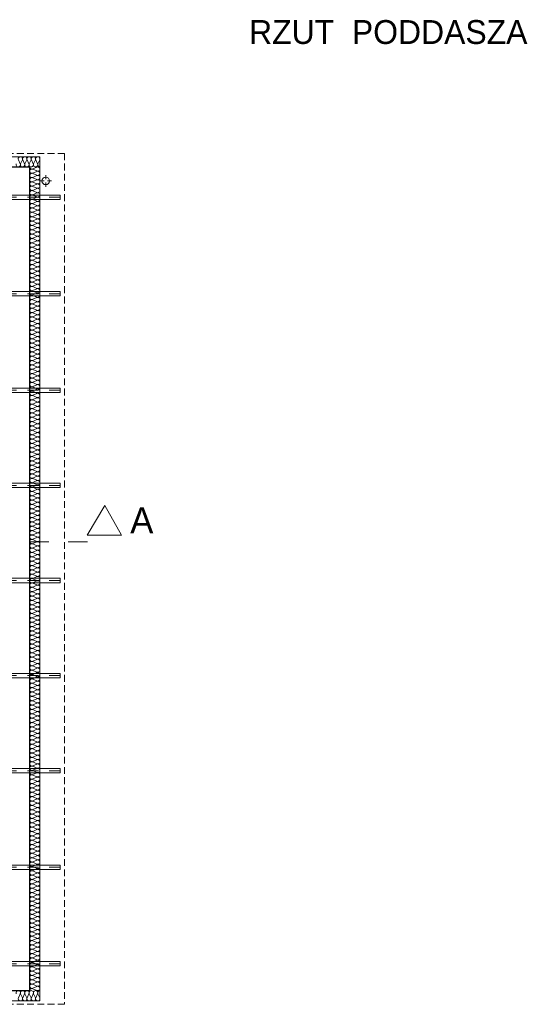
# Model space of a CAD drawing. Extents: x -515158 to -464725, y 20769 to 114053.
# Tile 69 of 69: x -472170 to -464725, y 99346 to 113785. Entities that reach past the tile are written whole.
import ezdxf

# ---------------------------------------------------------------- set-up
doc = ezdxf.new("R2010")
doc.units = 0
doc.header["$MEASUREMENT"] = 0
for name, pattern in [('Dashed', [564.444447, 282.222223, -282.222223]), ('Krawędzie ukryte', [150, 100, -50]), ('Przerywana', [320, 160, -160])]:
    doc.linetypes.add(name, pattern=pattern)
for name, color, linetype, lineweight in [('#podkład', 252, 'Continuous', 9), ('Arch ocieplenie_Nr_Pióra__44', 252, 'Continuous', 9), ('Arch ocieplenie_Nr_Pióra__9', 252, 'Continuous', 9), ('Arch opisy_Nr_Pióra__21', 252, 'Continuous', 9), ('Arch wykończenie_Nr_Pióra__3', 252, 'Continuous', 18), ('INWENT DACH_Nr_Pióra__21', 252, 'Continuous', 9), ('INWENT KONST. DREWNIANA_Nr_Pióra__2', 252, 'Continuous', 13), ('INWENT KONST. DREWNIANA_Nr_Pióra__21', 252, 'Continuous', 9), ('INWENT OPISY_Nr_Pióra__21', 252, 'Continuous', 9), ('INWENT OPISY_Nr_Pióra__41', 252, 'Continuous', 15), ('INWENT.ŚCIANY_Nr_Pióra__1', 252, 'Continuous', 25)]:
    doc.layers.add(name, color=color, linetype=linetype, lineweight=lineweight)
doc.layers.add('Arch ocieplenie', color=252, linetype='Continuous')
doc.styles.add('GENERATED_STYLE_6', font='txt')
doc.styles.add('GENERATED_STYLE_7', font='txt')

# ---------------------------------------------------------------- blocks, each defined once
blk = doc.blocks.new('Izolacja cieplna 14_244', base_point=(-472023, 114688))
at = {"layer": 'Arch ocieplenie_Nr_Pióra__44', "linetype": 'Continuous'}
for p, q in [((-471918, 114685), (-471979, 114658)), ((-471979, 114653), (-471918, 114626)), ((-471918, 114621), (-471979, 114594)), ((-471979, 114589), (-471918, 114562)), ((-471918, 114557), (-471979, 114530)), ((-471979, 114525), (-471918, 114498)), ((-471918, 114493), (-471979, 114467)), ((-471979, 114461), (-471918, 114435)), ((-471918, 114429), (-471979, 114403)), ((-471979, 114397), (-471918, 114371)), ((-471918, 114365), (-471979, 114339)), ((-471979, 114333), (-471918, 114307)), ((-471918, 114301), (-471979, 114275)), ((-471979, 114269), (-471918, 114243)), ((-471918, 114237), (-471979, 114211)), ((-471979, 114205), (-471918, 114179)), ((-471918, 114173), (-471979, 114147)), ((-471979, 114141), (-471918, 114115)), ((-471918, 114109), (-471979, 114083)), ((-471979, 114077), (-471918, 114051)), ((-471918, 114045), (-471979, 114019)), ((-471979, 114014), (-471918, 113987)), ((-471918, 113982), (-471979, 113955)), ((-471979, 113950), (-471918, 113923)), ((-471918, 113918), (-471979, 113891)), ((-471979, 113886), (-471918, 113859)), ((-471918, 113854), (-471979, 113827)), ((-471979, 113822), (-471918, 113795)), ((-471918, 113790), (-471979, 113763)), ((-471979, 113758), (-471918, 113731)), ((-471918, 113726), (-471979, 113699)), ((-471979, 113694), (-471918, 113667)), ((-471918, 113662), (-471979, 113635)), ((-471979, 113630), (-471918, 113603)), ((-471918, 113598), (-471979, 113571)), ((-471979, 113566), (-471918, 113539)), ((-471918, 113534), (-471979, 113507)), ((-471979, 113502), (-471918, 113475)), ((-471918, 113470), (-471979, 113443)), ((-471979, 113438), (-471918, 113411)), ((-471918, 113406), (-471979, 113379)), ((-471979, 113374), (-471918, 113347)), ((-471918, 113342), (-471979, 113315)), ((-471979, 113310), (-471918, 113284)), ((-471918, 113278), (-471979, 113252)), ((-471979, 113246), (-471918, 113220)), ((-471918, 113214), (-471979, 113188)), ((-471979, 113182), (-471918, 113156)), ((-471918, 113150), (-471979, 113124)), ((-471979, 113118), (-471918, 113092)), ((-471918, 113086), (-471979, 113060)), ((-471979, 113054), (-471918, 113028)), ((-471918, 113022), (-471979, 112996)), ((-471979, 112990), (-471918, 112964)), ((-471918, 112958), (-471979, 112932)), ((-471979, 112926), (-471918, 112900)), ((-471918, 112894), (-471979, 112868)), ((-471979, 112862), (-471918, 112836)), ((-471918, 112831), (-471979, 112804)), ((-471979, 112799), (-471918, 112772)), ((-471918, 112767), (-471979, 112740)), ((-471979, 112735), (-471918, 112708)), ((-471918, 112703), (-471979, 112676)), ((-471979, 112671), (-471918, 112644)), ((-471918, 112639), (-471979, 112612)), ((-471979, 112607), (-471918, 112580)), ((-471918, 112575), (-471979, 112548)), ((-471979, 112543), (-471918, 112516)), ((-471918, 112511), (-471979, 112484)), ((-471979, 112479), (-471918, 112452)), ((-471918, 112447), (-471979, 112420)), ((-471979, 112415), (-471918, 112388)), ((-471918, 112383), (-471979, 112356)), ((-471979, 112351), (-471918, 112324)), ((-471918, 112319), (-471979, 112292)), ((-471979, 112287), (-471918, 112260)), ((-471918, 112255), (-471979, 112228)), ((-471979, 112223), (-471918, 112196)), ((-471918, 112191), (-471979, 112164)), ((-471979, 112159), (-471918, 112132)), ((-471918, 112127), (-471979, 112101)), ((-471979, 112095), (-471918, 112069)), ((-471918, 112063), (-471979, 112037)), ((-471979, 112031), (-471918, 112005)), ((-471918, 111999), (-471979, 111973)), ((-471979, 111967), (-471918, 111941)), ((-471918, 111935), (-471979, 111909)), ((-471979, 111903), (-471918, 111877)), ((-471918, 111871), (-471979, 111845)), ((-471979, 111839), (-471918, 111813)), ((-471918, 111807), (-471979, 111781)), ((-471979, 111775), (-471918, 111749)), ((-471918, 111743), (-471979, 111717)), ((-471979, 111711), (-471918, 111685)), ((-471918, 111679), (-471979, 111653)), ((-471979, 111648), (-471918, 111621)), ((-471918, 111616), (-471979, 111589)), ((-471979, 111584), (-471918, 111557)), ((-471918, 111552), (-471979, 111525)), ((-471979, 111520), (-471918, 111493)), ((-471918, 111488), (-471979, 111461)), ((-471979, 111456), (-471918, 111429)), ((-471918, 111424), (-471979, 111397)), ((-471979, 111392), (-471918, 111365)), ((-471918, 111360), (-471979, 111333)), ((-471979, 111328), (-471918, 111301)), ((-471918, 111296), (-471979, 111269)), ((-471979, 111264), (-471918, 111237)), ((-471918, 111232), (-471979, 111205)), ((-471979, 111200), (-471918, 111173)), ((-471918, 111168), (-471979, 111141)), ((-471979, 111136), (-471918, 111109)), ((-471918, 111104), (-471979, 111077)), ((-471979, 111072), (-471918, 111045)), ((-471918, 111040), (-471979, 111013)), ((-471979, 111008), (-471918, 110981)), ((-471918, 110976), (-471979, 110949)), ((-471979, 110944), (-471918, 110918)), ((-471918, 110912), (-471979, 110886)), ((-471979, 110880), (-471918, 110854)), ((-471918, 110848), (-471979, 110822)), ((-471979, 110816), (-471918, 110790)), ((-471918, 110784), (-471979, 110758)), ((-471979, 110752), (-471918, 110726)), ((-471918, 110720), (-471979, 110694)), ((-471979, 110688), (-471918, 110662)), ((-471918, 110656), (-471979, 110630)), ((-471979, 110624), (-471918, 110598)), ((-471918, 110592), (-471979, 110566)), ((-471979, 110560), (-471918, 110534)), ((-471918, 110528), (-471979, 110502)), ((-471979, 110496), (-471918, 110470)), ((-471918, 110465), (-471979, 110438)), ((-471979, 110433), (-471918, 110406)), ((-471918, 110401), (-471979, 110374)), ((-471979, 110369), (-471918, 110342)), ((-471918, 110337), (-471979, 110310)), ((-471979, 110305), (-471918, 110278)), ((-471918, 110273), (-471979, 110246)), ((-471979, 110241), (-471918, 110214)), ((-471918, 110209), (-471979, 110182)), ((-471979, 110177), (-471918, 110150)), ((-471918, 110145), (-471979, 110118)), ((-471979, 110113), (-471918, 110086)), ((-471918, 110081), (-471979, 110054)), ((-471979, 110049), (-471918, 110022)), ((-471918, 110017), (-471979, 109990)), ((-471979, 109985), (-471918, 109958)), ((-471918, 109953), (-471979, 109926)), ((-471979, 109921), (-471918, 109894)), ((-471918, 109889), (-471979, 109862)), ((-471979, 109857), (-471918, 109830)), ((-471918, 109825), (-471979, 109798)), ((-471979, 109793), (-471918, 109766)), ((-471918, 109761), (-471979, 109735)), ((-471979, 109729), (-471918, 109703)), ((-471918, 109697), (-471979, 109671)), ((-471979, 109665), (-471918, 109639)), ((-471918, 109633), (-471979, 109607)), ((-471979, 109601), (-471918, 109575)), ((-471918, 109569), (-471979, 109543)), ((-471979, 109537), (-471918, 109511)), ((-471918, 109505), (-471979, 109479)), ((-471979, 109473), (-471918, 109447)), ((-471918, 109441), (-471979, 109415)), ((-471979, 109409), (-471918, 109383)), ((-471918, 109377), (-471979, 109351)), ((-471979, 109345), (-471918, 109319)), ((-471918, 109313), (-471979, 109287)), ((-471979, 109282), (-471918, 109255)), ((-471918, 109250), (-471979, 109223)), ((-471979, 109218), (-471918, 109191)), ((-471918, 109186), (-471979, 109159)), ((-471979, 109154), (-471918, 109127)), ((-471918, 109122), (-471979, 109095)), ((-471979, 109090), (-471918, 109063)), ((-471918, 109058), (-471979, 109031)), ((-471979, 109026), (-471918, 108999)), ((-471918, 108994), (-471979, 108967)), ((-471979, 108962), (-471918, 108935)), ((-471918, 108930), (-471979, 108903)), ((-471979, 108898), (-471918, 108871)), ((-471918, 108866), (-471979, 108839)), ((-471979, 108834), (-471918, 108807)), ((-471918, 108802), (-471979, 108775)), ((-471979, 108770), (-471918, 108743)), ((-471918, 108738), (-471979, 108711)), ((-471979, 108706), (-471918, 108679)), ((-471918, 108674), (-471979, 108647)), ((-471979, 108642), (-471918, 108615)), ((-471918, 108610), (-471979, 108583)), ((-471979, 108578), (-471918, 108552)), ((-471918, 108546), (-471979, 108520)), ((-471979, 108514), (-471918, 108488)), ((-471918, 108482), (-471979, 108456)), ((-471979, 108450), (-471918, 108424)), ((-471918, 108418), (-471979, 108392)), ((-471979, 108386), (-471918, 108360)), ((-471918, 108354), (-471979, 108328)), ((-471979, 108322), (-471918, 108296)), ((-471918, 108290), (-471979, 108264)), ((-471979, 108258), (-471918, 108232)), ((-471918, 108226), (-471979, 108200)), ((-471979, 108194), (-471918, 108168)), ((-471918, 108162), (-471979, 108136)), ((-471979, 108130), (-471918, 108104)), ((-471918, 108099), (-471979, 108072)), ((-471979, 108067), (-471918, 108040)), ((-471918, 108035), (-471979, 108008)), ((-471979, 108003), (-471918, 107976)), ((-471918, 107971), (-471979, 107944)), ((-471979, 107939), (-471918, 107912)), ((-471918, 107907), (-471979, 107880)), ((-471979, 107875), (-471918, 107848)), ((-471918, 107843), (-471979, 107816)), ((-471979, 107811), (-471918, 107784)), ((-471918, 107779), (-471979, 107752)), ((-471979, 107747), (-471918, 107720)), ((-471918, 107715), (-471979, 107688)), ((-471979, 107683), (-471918, 107656)), ((-471918, 107651), (-471979, 107624)), ((-471979, 107619), (-471918, 107592)), ((-471918, 107587), (-471979, 107560)), ((-471979, 107555), (-471918, 107528)), ((-471918, 107523), (-471979, 107496)), ((-471979, 107491), (-471918, 107464)), ((-471918, 107459), (-471979, 107432)), ((-471979, 107427), (-471918, 107400)), ((-471918, 107395), (-471979, 107369)), ((-471979, 107363), (-471918, 107337)), ((-471918, 107331), (-471979, 107305)), ((-471979, 107299), (-471918, 107273)), ((-471918, 107267), (-471979, 107241)), ((-471979, 107235), (-471918, 107209)), ((-471918, 107203), (-471979, 107177)), ((-471979, 107171), (-471918, 107145)), ((-471918, 107139), (-471979, 107113)), ((-471979, 107107), (-471918, 107081)), ((-471918, 107075), (-471979, 107049)), ((-471979, 107043), (-471918, 107017)), ((-471918, 107011), (-471979, 106985)), ((-471979, 106979), (-471918, 106953)), ((-471918, 106947), (-471979, 106921)), ((-471979, 106916), (-471918, 106889)), ((-471918, 106884), (-471979, 106857)), ((-471979, 106852), (-471918, 106825)), ((-471918, 106820), (-471979, 106793)), ((-471979, 106788), (-471918, 106761)), ((-471918, 106756), (-471979, 106729)), ((-471979, 106724), (-471918, 106697)), ((-471918, 106692), (-471979, 106665)), ((-471979, 106660), (-471918, 106633)), ((-471918, 106628), (-471979, 106601)), ((-471979, 106596), (-471918, 106569)), ((-471918, 106564), (-471979, 106537)), ((-471979, 106532), (-471918, 106505)), ((-471918, 106500), (-471979, 106473)), ((-471979, 106468), (-471918, 106441)), ((-471918, 106436), (-471979, 106409)), ((-471979, 106404), (-471918, 106377)), ((-471918, 106372), (-471979, 106345)), ((-471979, 106340), (-471918, 106313)), ((-471918, 106308), (-471979, 106281)), ((-471979, 106276), (-471918, 106249)), ((-471918, 106244), (-471979, 106217)), ((-471979, 106212), (-471918, 106186)), ((-471918, 106180), (-471979, 106154)), ((-471979, 106148), (-471918, 106122)), ((-471918, 106116), (-471979, 106090)), ((-471979, 106084), (-471918, 106058)), ((-471918, 106052), (-471979, 106026)), ((-471979, 106020), (-471918, 105994)), ((-471918, 105988), (-471979, 105962)), ((-471979, 105956), (-471918, 105930)), ((-471918, 105924), (-471979, 105898)), ((-471979, 105892), (-471918, 105866)), ((-471918, 105860), (-471979, 105834)), ((-471979, 105828), (-471918, 105802)), ((-471918, 105796), (-471979, 105770)), ((-471979, 105764), (-471918, 105738)), ((-471918, 105733), (-471979, 105706)), ((-471979, 105701), (-471918, 105674)), ((-471918, 105669), (-471979, 105642)), ((-471979, 105637), (-471918, 105610)), ((-471918, 105605), (-471979, 105578)), ((-471979, 105573), (-471918, 105546)), ((-471918, 105541), (-471979, 105514)), ((-471979, 105509), (-471918, 105482)), ((-471918, 105477), (-471979, 105450)), ((-471979, 105445), (-471918, 105418)), ((-471918, 105413), (-471979, 105386)), ((-471979, 105381), (-471918, 105354)), ((-471918, 105349), (-471979, 105322)), ((-471979, 105317), (-471918, 105290)), ((-471918, 105285), (-471979, 105258)), ((-471979, 105253), (-471918, 105226)), ((-471918, 105221), (-471979, 105194)), ((-471979, 105189), (-471918, 105162)), ((-471918, 105157), (-471979, 105130)), ((-471979, 105125), (-471918, 105098)), ((-471918, 105093), (-471979, 105066)), ((-471979, 105061), (-471918, 105034)), ((-471918, 105029), (-471979, 105003)), ((-471979, 104997), (-471918, 104971)), ((-471918, 104965), (-471979, 104939)), ((-471979, 104933), (-471918, 104907)), ((-471918, 104901), (-471979, 104875)), ((-471979, 104869), (-471918, 104843)), ((-471918, 104837), (-471979, 104811)), ((-471979, 104805), (-471918, 104779)), ((-471918, 104773), (-471979, 104747)), ((-471979, 104741), (-471918, 104715)), ((-471918, 104709), (-471979, 104683)), ((-471979, 104677), (-471918, 104651)), ((-471918, 104645), (-471979, 104619)), ((-471979, 104613), (-471918, 104587)), ((-471918, 104581), (-471979, 104555)), ((-471979, 104550), (-471918, 104523)), ((-471918, 104518), (-471979, 104491)), ((-471979, 104486), (-471918, 104459)), ((-471918, 104454), (-471979, 104427)), ((-471979, 104422), (-471918, 104395)), ((-471918, 104390), (-471979, 104363)), ((-471979, 104358), (-471918, 104331)), ((-471918, 104326), (-471979, 104299)), ((-471979, 104294), (-471918, 104267)), ((-471918, 104262), (-471979, 104235)), ((-471979, 104230), (-471918, 104203)), ((-471918, 104198), (-471979, 104171)), ((-471979, 104166), (-471918, 104139)), ((-471918, 104134), (-471979, 104107)), ((-471979, 104102), (-471918, 104075)), ((-471918, 104070), (-471979, 104043)), ((-471979, 104038), (-471918, 104011)), ((-471918, 104006), (-471979, 103979)), ((-471979, 103974), (-471918, 103947)), ((-471918, 103942), (-471979, 103915)), ((-471979, 103910), (-471918, 103883)), ((-471918, 103878), (-471979, 103851)), ((-471979, 103846), (-471918, 103820)), ((-471918, 103814), (-471979, 103788)), ((-471979, 103782), (-471918, 103756)), ((-471918, 103750), (-471979, 103724)), ((-471979, 103718), (-471918, 103692)), ((-471918, 103686), (-471979, 103660)), ((-471979, 103654), (-471918, 103628)), ((-471918, 103622), (-471979, 103596)), ((-471979, 103590), (-471918, 103564)), ((-471918, 103558), (-471979, 103532)), ((-471979, 103526), (-471918, 103500)), ((-471918, 103494), (-471979, 103468)), ((-471979, 103462), (-471918, 103436)), ((-471918, 103430), (-471979, 103404)), ((-471979, 103398), (-471918, 103372)), ((-471918, 103367), (-471979, 103340)), ((-471979, 103335), (-471918, 103308)), ((-471918, 103303), (-471979, 103276)), ((-471979, 103271), (-471918, 103244)), ((-471918, 103239), (-471979, 103212)), ((-471979, 103207), (-471918, 103180)), ((-471918, 103175), (-471979, 103148)), ((-471979, 103143), (-471918, 103116)), ((-471918, 103111), (-471979, 103084)), ((-471979, 103079), (-471918, 103052)), ((-471918, 103047), (-471979, 103020)), ((-471979, 103015), (-471918, 102988)), ((-471918, 102983), (-471979, 102956)), ((-471979, 102951), (-471918, 102924)), ((-471918, 102919), (-471979, 102892)), ((-471979, 102887), (-471918, 102860))]:
    blk.add_line(p, q, dxfattribs=at)
for centre, start_param, end_param in [((-471991, 114624), 2.7288, 6.695979), ((-471991, 114688), 4.712389, 6.695979), ((-471905, 114656), 5.870392, 9.837571), ((-471991, 114560), 2.7288, 6.695979), ((-471991, 114496), 2.7288, 6.695979), ((-471905, 114592), 5.870392, 9.837571), ((-471905, 114528), 5.870392, 9.837571), ((-471991, 114432), 2.7288, 6.695979), ((-471991, 114368), 2.7288, 6.695979), ((-471905, 114464), 5.870392, 9.837571), ((-471905, 114400), 5.870392, 9.837571), ((-471905, 114336), 5.870392, 9.837571), ((-471991, 114304), 2.7288, 6.695979), ((-471991, 114240), 2.7288, 6.695979), ((-471905, 114272), 5.870392, 9.837571), ((-471905, 114208), 5.870392, 9.837571), ((-471991, 114176), 2.7288, 6.695979), ((-471991, 114112), 2.7288, 6.695979), ((-471991, 114048), 2.7288, 6.695979), ((-471905, 114144), 5.870392, 9.837571), ((-471905, 114080), 5.870392, 9.837571), ((-471991, 113984), 2.7288, 6.695979), ((-471991, 113920), 2.7288, 6.695979), ((-471905, 114016), 5.870392, 9.837571), ((-471905, 113952), 5.870392, 9.837571), ((-471991, 113856), 2.7288, 6.695979), ((-471991, 113792), 2.7288, 6.695979), ((-471905, 113888), 5.870392, 9.837571), ((-471905, 113824), 5.870392, 9.837571), ((-471905, 113760), 5.870392, 9.837571), ((-471991, 113728), 2.7288, 6.695979), ((-471991, 113665), 2.7288, 6.695979), ((-471905, 113696), 5.870392, 9.837571), ((-471905, 113633), 5.870392, 9.837571), ((-471991, 113601), 2.7288, 6.695979), ((-471991, 113537), 2.7288, 6.695979), ((-471991, 113473), 2.7288, 6.695979), ((-471905, 113569), 5.870392, 9.837571), ((-471905, 113505), 5.870392, 9.837571), ((-471991, 113409), 2.7288, 6.695979), ((-471991, 113345), 2.7288, 6.695979), ((-471905, 113441), 5.870392, 9.837571), ((-471905, 113377), 5.870392, 9.837571), ((-471905, 113313), 5.870392, 9.837571), ((-471991, 113281), 2.7288, 6.695979), ((-471991, 113217), 2.7288, 6.695979), ((-471905, 113249), 5.870392, 9.837571), ((-471905, 113185), 5.870392, 9.837571), ((-471991, 113153), 2.7288, 6.695979), ((-471991, 113089), 2.7288, 6.695979), ((-471991, 113025), 2.7288, 6.695979), ((-471905, 113121), 5.870392, 9.837571), ((-471905, 113057), 5.870392, 9.837571), ((-471991, 112961), 2.7288, 6.695979), ((-471991, 112897), 2.7288, 6.695979), ((-471905, 112993), 5.870392, 9.837571), ((-471905, 112929), 5.870392, 9.837571), ((-471991, 112833), 2.7288, 6.695979), ((-471991, 112769), 2.7288, 6.695979), ((-471905, 112865), 5.870392, 9.837571), ((-471905, 112801), 5.870392, 9.837571), ((-471905, 112737), 5.870392, 9.837571), ((-471991, 112705), 2.7288, 6.695979), ((-471991, 112641), 2.7288, 6.695979), ((-471905, 112673), 5.870392, 9.837571), ((-471905, 112609), 5.870392, 9.837571), ((-471991, 112577), 2.7288, 6.695979), ((-471991, 112513), 2.7288, 6.695979), ((-471991, 112450), 2.7288, 6.695979), ((-471905, 112545), 5.870392, 9.837571), ((-471905, 112482), 5.870392, 9.837571), ((-471991, 112386), 2.7288, 6.695979), ((-471991, 112322), 2.7288, 6.695979), ((-471905, 112418), 5.870392, 9.837571), ((-471905, 112354), 5.870392, 9.837571), ((-471991, 112258), 2.7288, 6.695979), ((-471991, 112194), 2.7288, 6.695979), ((-471905, 112290), 5.870392, 9.837571), ((-471905, 112226), 5.870392, 9.837571), ((-471905, 112162), 5.870392, 9.837571), ((-471991, 112130), 2.7288, 6.695979), ((-471991, 112066), 2.7288, 6.695979), ((-471905, 112098), 5.870392, 9.837571), ((-471905, 112034), 5.870392, 9.837571), ((-471991, 112002), 2.7288, 6.695979), ((-471991, 111938), 2.7288, 6.695979), ((-471991, 111874), 2.7288, 6.695979), ((-471905, 111970), 5.870392, 9.837571), ((-471905, 111906), 5.870392, 9.837571), ((-471991, 111810), 2.7288, 6.695979), ((-471991, 111746), 2.7288, 6.695979), ((-471905, 111842), 5.870392, 9.837571), ((-471905, 111778), 5.870392, 9.837571), ((-471991, 111682), 2.7288, 6.695979), ((-471991, 111618), 2.7288, 6.695979), ((-471905, 111714), 5.870392, 9.837571), ((-471905, 111650), 5.870392, 9.837571), ((-471905, 111586), 5.870392, 9.837571), ((-471991, 111554), 2.7288, 6.695979), ((-471991, 111490), 2.7288, 6.695979), ((-471905, 111522), 5.870392, 9.837571), ((-471905, 111458), 5.870392, 9.837571), ((-471991, 111426), 2.7288, 6.695979), ((-471991, 111362), 2.7288, 6.695979), ((-471991, 111299), 2.7288, 6.695979), ((-471905, 111394), 5.870392, 9.837571), ((-471905, 111330), 5.870392, 9.837571), ((-471991, 111235), 2.7288, 6.695979), ((-471991, 111171), 2.7288, 6.695979), ((-471905, 111267), 5.870392, 9.837571), ((-471905, 111203), 5.870392, 9.837571), ((-471991, 111107), 2.7288, 6.695979), ((-471991, 111043), 2.7288, 6.695979), ((-471905, 111139), 5.870392, 9.837571), ((-471905, 111075), 5.870392, 9.837571), ((-471905, 111011), 5.870392, 9.837571), ((-471991, 110979), 2.7288, 6.695979), ((-471991, 110915), 2.7288, 6.695979), ((-471905, 110947), 5.870392, 9.837571), ((-471905, 110883), 5.870392, 9.837571), ((-471991, 110851), 2.7288, 6.695979), ((-471991, 110787), 2.7288, 6.695979), ((-471991, 110723), 2.7288, 6.695979), ((-471905, 110819), 5.870392, 9.837571), ((-471905, 110755), 5.870392, 9.837571), ((-471991, 110659), 2.7288, 6.695979), ((-471991, 110595), 2.7288, 6.695979), ((-471905, 110691), 5.870392, 9.837571), ((-471905, 110627), 5.870392, 9.837571), ((-471991, 110531), 2.7288, 6.695979), ((-471991, 110467), 2.7288, 6.695979), ((-471905, 110563), 5.870392, 9.837571), ((-471905, 110499), 5.870392, 9.837571), ((-471905, 110435), 5.870392, 9.837571), ((-471991, 110403), 2.7288, 6.695979), ((-471991, 110339), 2.7288, 6.695979), ((-471905, 110371), 5.870392, 9.837571), ((-471905, 110307), 5.870392, 9.837571), ((-471991, 110275), 2.7288, 6.695979), ((-471991, 110211), 2.7288, 6.695979), ((-471991, 110147), 2.7288, 6.695979), ((-471905, 110243), 5.870392, 9.837571), ((-471905, 110179), 5.870392, 9.837571), ((-471991, 110084), 2.7288, 6.695979), ((-471991, 110020), 2.7288, 6.695979), ((-471905, 110116), 5.870392, 9.837571), ((-471905, 110052), 5.870392, 9.837571), ((-471991, 109956), 2.7288, 6.695979), ((-471991, 109892), 2.7288, 6.695979), ((-471905, 109988), 5.870392, 9.837571), ((-471905, 109924), 5.870392, 9.837571), ((-471905, 109860), 5.870392, 9.837571), ((-471991, 109828), 2.7288, 6.695979), ((-471991, 109764), 2.7288, 6.695979), ((-471905, 109796), 5.870392, 9.837571), ((-471905, 109732), 5.870392, 9.837571), ((-471991, 109700), 2.7288, 6.695979), ((-471991, 109636), 2.7288, 6.695979), ((-471991, 109572), 2.7288, 6.695979), ((-471905, 109668), 5.870392, 9.837571), ((-471905, 109604), 5.870392, 9.837571), ((-471991, 109508), 2.7288, 6.695979), ((-471991, 109444), 2.7288, 6.695979), ((-471905, 109540), 5.870392, 9.837571), ((-471905, 109476), 5.870392, 9.837571), ((-471991, 109380), 2.7288, 6.695979), ((-471991, 109316), 2.7288, 6.695979), ((-471905, 109412), 5.870392, 9.837571), ((-471905, 109348), 5.870392, 9.837571), ((-471905, 109284), 5.870392, 9.837571), ((-471991, 109252), 2.7288, 6.695979), ((-471991, 109188), 2.7288, 6.695979), ((-471905, 109220), 5.870392, 9.837571), ((-471905, 109156), 5.870392, 9.837571), ((-471991, 109124), 2.7288, 6.695979), ((-471991, 109060), 2.7288, 6.695979), ((-471991, 108996), 2.7288, 6.695979), ((-471905, 109092), 5.870392, 9.837571), ((-471905, 109028), 5.870392, 9.837571), ((-471991, 108933), 2.7288, 6.695979), ((-471991, 108869), 2.7288, 6.695979), ((-471905, 108964), 5.870392, 9.837571), ((-471905, 108901), 5.870392, 9.837571), ((-471991, 108805), 2.7288, 6.695979), ((-471991, 108741), 2.7288, 6.695979), ((-471905, 108837), 5.870392, 9.837571), ((-471905, 108773), 5.870392, 9.837571), ((-471905, 108709), 5.870392, 9.837571), ((-471991, 108677), 2.7288, 6.695979), ((-471991, 108613), 2.7288, 6.695979), ((-471991, 108549), 2.7288, 6.695979), ((-471905, 108645), 5.870392, 9.837571), ((-471905, 108581), 5.870392, 9.837571), ((-471991, 108485), 2.7288, 6.695979), ((-471991, 108421), 2.7288, 6.695979), ((-471905, 108517), 5.870392, 9.837571), ((-471905, 108453), 5.870392, 9.837571), ((-471991, 108357), 2.7288, 6.695979), ((-471991, 108293), 2.7288, 6.695979), ((-471905, 108389), 5.870392, 9.837571), ((-471905, 108325), 5.870392, 9.837571), ((-471905, 108261), 5.870392, 9.837571), ((-471991, 108229), 2.7288, 6.695979), ((-471991, 108165), 2.7288, 6.695979), ((-471905, 108197), 5.870392, 9.837571), ((-471905, 108133), 5.870392, 9.837571), ((-471991, 108101), 2.7288, 6.695979), ((-471991, 108037), 2.7288, 6.695979), ((-471991, 107973), 2.7288, 6.695979), ((-471905, 108069), 5.870392, 9.837571), ((-471905, 108005), 5.870392, 9.837571), ((-471991, 107909), 2.7288, 6.695979), ((-471991, 107845), 2.7288, 6.695979), ((-471905, 107941), 5.870392, 9.837571), ((-471905, 107877), 5.870392, 9.837571), ((-471991, 107781), 2.7288, 6.695979), ((-471991, 107718), 2.7288, 6.695979), ((-471905, 107813), 5.870392, 9.837571), ((-471905, 107749), 5.870392, 9.837571), ((-471905, 107686), 5.870392, 9.837571), ((-471991, 107654), 2.7288, 6.695979), ((-471991, 107590), 2.7288, 6.695979), ((-471905, 107622), 5.870392, 9.837571), ((-471905, 107558), 5.870392, 9.837571), ((-471991, 107526), 2.7288, 6.695979), ((-471991, 107462), 2.7288, 6.695979), ((-471991, 107398), 2.7288, 6.695979), ((-471905, 107494), 5.870392, 9.837571), ((-471905, 107430), 5.870392, 9.837571), ((-471991, 107334), 2.7288, 6.695979), ((-471991, 107270), 2.7288, 6.695979), ((-471905, 107366), 5.870392, 9.837571), ((-471905, 107302), 5.870392, 9.837571), ((-471991, 107206), 2.7288, 6.695979), ((-471991, 107142), 2.7288, 6.695979), ((-471905, 107238), 5.870392, 9.837571), ((-471905, 107174), 5.870392, 9.837571), ((-471905, 107110), 5.870392, 9.837571), ((-471991, 107078), 2.7288, 6.695979), ((-471991, 107014), 2.7288, 6.695979), ((-471905, 107046), 5.870392, 9.837571), ((-471905, 106982), 5.870392, 9.837571), ((-471991, 106950), 2.7288, 6.695979), ((-471991, 106886), 2.7288, 6.695979), ((-471991, 106822), 2.7288, 6.695979), ((-471905, 106918), 5.870392, 9.837571), ((-471905, 106854), 5.870392, 9.837571), ((-471991, 106758), 2.7288, 6.695979), ((-471991, 106694), 2.7288, 6.695979), ((-471905, 106790), 5.870392, 9.837571), ((-471905, 106726), 5.870392, 9.837571), ((-471991, 106630), 2.7288, 6.695979), ((-471991, 106566), 2.7288, 6.695979), ((-471905, 106662), 5.870392, 9.837571), ((-471905, 106598), 5.870392, 9.837571), ((-471905, 106535), 5.870392, 9.837571), ((-471991, 106503), 2.7288, 6.695979), ((-471991, 106439), 2.7288, 6.695979), ((-471905, 106471), 5.870392, 9.837571), ((-471905, 106407), 5.870392, 9.837571), ((-471991, 106375), 2.7288, 6.695979), ((-471991, 106311), 2.7288, 6.695979), ((-471991, 106247), 2.7288, 6.695979), ((-471905, 106343), 5.870392, 9.837571), ((-471905, 106279), 5.870392, 9.837571), ((-471991, 106183), 2.7288, 6.695979), ((-471991, 106119), 2.7288, 6.695979), ((-471905, 106215), 5.870392, 9.837571), ((-471905, 106151), 5.870392, 9.837571), ((-471991, 106055), 2.7288, 6.695979), ((-471991, 105991), 2.7288, 6.695979), ((-471905, 106087), 5.870392, 9.837571), ((-471905, 106023), 5.870392, 9.837571), ((-471905, 105959), 5.870392, 9.837571), ((-471991, 105927), 2.7288, 6.695979), ((-471991, 105863), 2.7288, 6.695979), ((-471905, 105895), 5.870392, 9.837571), ((-471905, 105831), 5.870392, 9.837571), ((-471991, 105799), 2.7288, 6.695979), ((-471991, 105735), 2.7288, 6.695979), ((-471991, 105671), 2.7288, 6.695979), ((-471905, 105767), 5.870392, 9.837571), ((-471905, 105703), 5.870392, 9.837571), ((-471991, 105607), 2.7288, 6.695979), ((-471991, 105543), 2.7288, 6.695979), ((-471905, 105639), 5.870392, 9.837571), ((-471905, 105575), 5.870392, 9.837571), ((-471991, 105479), 2.7288, 6.695979), ((-471991, 105415), 2.7288, 6.695979), ((-471905, 105511), 5.870392, 9.837571), ((-471905, 105447), 5.870392, 9.837571), ((-471905, 105383), 5.870392, 9.837571), ((-471991, 105352), 2.7288, 6.695979), ((-471991, 105288), 2.7288, 6.695979), ((-471905, 105320), 5.870392, 9.837571), ((-471905, 105256), 5.870392, 9.837571), ((-471991, 105224), 2.7288, 6.695979), ((-471991, 105160), 2.7288, 6.695979), ((-471991, 105096), 2.7288, 6.695979), ((-471905, 105192), 5.870392, 9.837571), ((-471905, 105128), 5.870392, 9.837571), ((-471991, 105032), 2.7288, 6.695979), ((-471991, 104968), 2.7288, 6.695979), ((-471905, 105064), 5.870392, 9.837571), ((-471905, 105000), 5.870392, 9.837571), ((-471991, 104904), 2.7288, 6.695979), ((-471991, 104840), 2.7288, 6.695979), ((-471905, 104936), 5.870392, 9.837571), ((-471905, 104872), 5.870392, 9.837571), ((-471905, 104808), 5.870392, 9.837571), ((-471991, 104776), 2.7288, 6.695979), ((-471991, 104712), 2.7288, 6.695979), ((-471905, 104744), 5.870392, 9.837571), ((-471905, 104680), 5.870392, 9.837571), ((-471991, 104648), 2.7288, 6.695979), ((-471991, 104584), 2.7288, 6.695979), ((-471991, 104520), 2.7288, 6.695979), ((-471905, 104616), 5.870392, 9.837571), ((-471905, 104552), 5.870392, 9.837571), ((-471991, 104456), 2.7288, 6.695979), ((-471991, 104392), 2.7288, 6.695979), ((-471905, 104488), 5.870392, 9.837571), ((-471905, 104424), 5.870392, 9.837571), ((-471991, 104328), 2.7288, 6.695979), ((-471991, 104264), 2.7288, 6.695979), ((-471905, 104360), 5.870392, 9.837571), ((-471905, 104296), 5.870392, 9.837571), ((-471905, 104232), 5.870392, 9.837571), ((-471991, 104200), 2.7288, 6.695979), ((-471991, 104137), 2.7288, 6.695979), ((-471991, 104073), 2.7288, 6.695979), ((-471905, 104169), 5.870392, 9.837571), ((-471905, 104105), 5.870392, 9.837571), ((-471991, 104009), 2.7288, 6.695979), ((-471991, 103945), 2.7288, 6.695979), ((-471905, 104041), 5.870392, 9.837571), ((-471905, 103977), 5.870392, 9.837571), ((-471991, 103881), 2.7288, 6.695979), ((-471991, 103817), 2.7288, 6.695979), ((-471905, 103913), 5.870392, 9.837571), ((-471905, 103849), 5.870392, 9.837571), ((-471905, 103785), 5.870392, 9.837571), ((-471991, 103753), 2.7288, 6.695979), ((-471991, 103689), 2.7288, 6.695979), ((-471905, 103721), 5.870392, 9.837571), ((-471905, 103657), 5.870392, 9.837571), ((-471991, 103625), 2.7288, 6.695979), ((-471991, 103561), 2.7288, 6.695979), ((-471991, 103497), 2.7288, 6.695979), ((-471905, 103593), 5.870392, 9.837571), ((-471905, 103529), 5.870392, 9.837571), ((-471991, 103433), 2.7288, 6.695979), ((-471991, 103369), 2.7288, 6.695979), ((-471905, 103465), 5.870392, 9.837571), ((-471905, 103401), 5.870392, 9.837571), ((-471991, 103305), 2.7288, 6.695979), ((-471991, 103241), 2.7288, 6.695979), ((-471905, 103337), 5.870392, 9.837571), ((-471905, 103273), 5.870392, 9.837571), ((-471905, 103209), 5.870392, 9.837571), ((-471991, 103177), 2.7288, 6.695979), ((-471991, 103113), 2.7288, 6.695979), ((-471905, 103145), 5.870392, 9.837571), ((-471905, 103081), 5.870392, 9.837571), ((-471991, 103049), 2.7288, 6.695979), ((-471991, 102986), 2.7288, 6.695979), ((-471991, 102922), 2.7288, 6.695979), ((-471905, 103017), 5.870392, 9.837571), ((-471905, 102954), 5.870392, 9.837571), ((-471991, 102858), 2.7288, 4.712389), ((-471905, 102890), 5.870392, 9.837571)]:
    blk.add_ellipse(centre, major_axis=(0, -32), ratio=0.997771, start_param=start_param, end_param=end_param, dxfattribs=at)
blk = doc.blocks.new('Izolacja cieplna 14_243', base_point=(-479438, 102858))
at = {"layer": 'Arch ocieplenie_Nr_Pióra__9', "linetype": 'Continuous'}
for p, q in [((-472189, 102752), (-472162, 102813)), ((-472157, 102813), (-472130, 102752)), ((-472125, 102752), (-472098, 102813)), ((-472093, 102813), (-472067, 102752)), ((-472061, 102752), (-472035, 102813)), ((-472030, 102813), (-472003, 102752)), ((-471998, 102752), (-471971, 102813)), ((-471966, 102813), (-471940, 102752)), ((-471934, 102752), (-471908, 102813)), ((-471902, 102813), (-471876, 102752))]:
    blk.add_line(p, q, dxfattribs=at)
for centre, start_param, end_param in [((-472191, 102826), 4.299595, 8.266774), ((-472128, 102826), 4.299595, 8.266774), ((-472064, 102826), 4.299595, 8.266774), ((-472000, 102826), 4.299595, 8.266774), ((-471937, 102826), 4.299595, 8.266774), ((-471873, 102826), 6.283185, 8.266774), ((-472159, 102740), 1.158003, 5.125183), ((-472096, 102740), 1.158003, 5.125183), ((-472032, 102740), 1.158003, 5.125183), ((-471969, 102740), 1.158003, 5.125183), ((-471905, 102740), 1.158003, 5.125183)]:
    blk.add_ellipse(centre, major_axis=(0, 31.9), ratio=0.996364, start_param=start_param, end_param=end_param, dxfattribs=at)
blk = doc.blocks.new('Izolacja cieplna 14_241', base_point=(-472023, 114938))
at = {"layer": 'Arch ocieplenie_Nr_Pióra__44', "linetype": 'Continuous'}
for p, q in [((-471918, 114935), (-471979, 114909)), ((-471979, 114904), (-471918, 114878)), ((-471918, 114873), (-471979, 114847)), ((-471979, 114841), (-471918, 114815)), ((-471918, 114810), (-471979, 114784)), ((-471979, 114779), (-471918, 114753)), ((-471918, 114748), (-471979, 114722)), ((-471979, 114716), (-471918, 114690))]:
    blk.add_line(p, q, dxfattribs=at)
for centre, start_param, end_param in [((-471991, 114938), 3.141593, 5.125182), ((-471905, 114906), 4.299595, 8.266775), ((-471991, 114875), 1.158004, 5.125183), ((-471991, 114813), 1.158004, 5.125183), ((-471905, 114844), 4.299595, 8.266775), ((-471905, 114781), 4.299595, 8.266775), ((-471991, 114750), 1.158004, 5.125183), ((-471991, 114688), 1.158004, 3.141593), ((-471905, 114719), 4.299595, 8.266775)]:
    blk.add_ellipse(centre, major_axis=(31.9, 0), ratio=0.979571, start_param=start_param, end_param=end_param, dxfattribs=at)
blk = doc.blocks.new('Izolacja cieplna 14_239', base_point=(-479764, 114938))
at = {"layer": 'Arch ocieplenie_Nr_Pióra__44', "linetype": 'Continuous'}
for p, q in [((-472189, 115043), (-472162, 114982)), ((-472157, 114982), (-472131, 115043)), ((-472125, 115043), (-472099, 114982)), ((-472093, 114982), (-472067, 115043)), ((-472062, 115043), (-472035, 114982)), ((-472030, 114982), (-472003, 115043)), ((-471998, 115043), (-471971, 114982)), ((-471966, 114982), (-471940, 115043)), ((-471934, 115043), (-471908, 114982)), ((-471902, 114982), (-471876, 115043))]:
    blk.add_line(p, q, dxfattribs=at)
for centre, start_param, end_param in [((-472160, 115056), 4.299595, 8.266775), ((-472096, 115056), 4.299595, 8.266775), ((-472032, 115056), 4.299595, 8.266775), ((-471969, 115056), 4.299595, 8.266775), ((-471905, 115056), 4.299595, 8.266775), ((-472191, 114970), 1.158004, 5.125183), ((-472128, 114970), 1.158004, 5.125183), ((-472064, 114970), 1.158004, 5.125183), ((-472001, 114970), 1.158004, 5.125183), ((-471937, 114970), 1.158004, 5.125183), ((-471873, 114970), 1.158004, 3.141593)]:
    blk.add_ellipse(centre, major_axis=(0, 31.9), ratio=0.99731, start_param=start_param, end_param=end_param, dxfattribs=at)
blk = doc.blocks.new('poddasze')
at = {"layer": 'Arch wykończenie_Nr_Pióra__3', "color": 252, "linetype": 'Continuous'}
for p, q in [((-479764, 111775), (-471873, 111775)), ((-471873, 111775), (-471873, 99396)), ((-479438, 99396), (-471873, 99396))]:
    blk.add_line(p, q, dxfattribs=at)
at = {"layer": 'INWENT DACH_Nr_Pióra__21', "color": 252, "linetype": 'Krawędzie ukryte'}
for p, q in [((-489460, 111825), (-471511, 111825)), ((-471511, 111825), (-471511, 99346)), ((-489460, 99346), (-471511, 99346))]:
    blk.add_line(p, q, dxfattribs=at)
at = {"layer": 'INWENT DACH_Nr_Pióra__21', "color": 252, "linetype": 'Continuous'}
for p, q in [((-471788, 111446), (-471788, 111506)), ((-471813, 111421), (-471873, 111421)), ((-471788, 111396), (-471788, 111336)), ((-471763, 111421), (-471703, 111421))]:
    blk.add_line(p, q, dxfattribs=at)
blk.add_circle((-471788, 111421), 55, dxfattribs=at)
at = {"layer": 'INWENT KONST. DREWNIANA_Nr_Pióra__2', "color": 252, "linetype": 'Continuous'}
for p, q in [((-480486, 111213), (-471576, 111213)), ((-471576, 111213), (-471576, 111148)), ((-471576, 111148), (-480486, 111148)), ((-480486, 109798), (-471576, 109798)), ((-471576, 109798), (-471576, 109733)), ((-471576, 109733), (-480486, 109733)), ((-480486, 108383), (-471576, 108383)), ((-471576, 108318), (-480486, 108318)), ((-471576, 108383), (-471576, 108318)), ((-480486, 106988), (-471576, 106988)), ((-471576, 106923), (-480486, 106923)), ((-471576, 106988), (-471576, 106923)), ((-480486, 105593), (-471576, 105593)), ((-471576, 105593), (-471576, 105528)), ((-471576, 105528), (-480486, 105528)), ((-480486, 104198), (-471576, 104198)), ((-471576, 104133), (-480486, 104133)), ((-471576, 104198), (-471576, 104133)), ((-480486, 102803), (-471576, 102803)), ((-471576, 102738), (-480486, 102738)), ((-471576, 102803), (-471576, 102738)), ((-480486, 101388), (-471576, 101388)), ((-471576, 101388), (-471576, 101323)), ((-471576, 101323), (-480486, 101323)), ((-480486, 99973), (-471576, 99973)), ((-471576, 99973), (-471576, 99908)), ((-471576, 99908), (-480486, 99908))]:
    blk.add_line(p, q, dxfattribs=at)
at = {"layer": 'INWENT KONST. DREWNIANA_Nr_Pióra__21', "color": 252, "linetype": 'Przerywana'}
for p, q in [((-471576, 111181), (-480486, 111181)), ((-471576, 109766), (-480486, 109766)), ((-471576, 108351), (-480486, 108351)), ((-471576, 106956), (-480486, 106956)), ((-471576, 105561), (-480486, 105561)), ((-471576, 104166), (-480486, 104166)), ((-471576, 102771), (-480486, 102771)), ((-471576, 101356), (-480486, 101356)), ((-471576, 99941), (-480486, 99941))]:
    blk.add_line(p, q, dxfattribs=at)
at = {"layer": 'INWENT OPISY_Nr_Pióra__41', "color": 252, "linetype": 'Continuous'}
for p, q in [((-470923, 106662), (-471179, 106226)), ((-470679, 106226), (-470923, 106662)), ((-470679, 106226), (-471179, 106226))]:
    blk.add_line(p, q, dxfattribs=at)
at = {"layer": 'INWENT OPISY_Nr_Pióra__41', "color": 252, "linetype": 'Dashed'}
blk.add_line((-472023, 106126), (-470923, 106126), dxfattribs=at)
at = {"layer": 'INWENT.ŚCIANY_Nr_Pióra__1', "color": 252, "linetype": 'Continuous'}
for p, q in [((-479679, 111625), (-472023, 111625)), ((-472023, 99546), (-472023, 111625)), ((-479398, 99546), (-472023, 99546))]:
    blk.add_line(p, q, dxfattribs=at)
at = {"layer": 'Arch ocieplenie', "color": 252, "linetype": 'Continuous', "lineweight": 13}
for name, p in [('Izolacja cieplna 14_239', (-479764, 111626)), ('Izolacja cieplna 14_241', (-472023, 111626)), ('Izolacja cieplna 14_244', (-472023, 111376)), ('Izolacja cieplna 14_243', (-479438, 99546))]:
    blk.add_blockref(name, p, dxfattribs=at)
at = {"layer": 'Arch opisy_Nr_Pióra__21', "color": 252, "linetype": 'Continuous', "insert": (-464723, 113779), "char_height": 350, "attachment_point": 3, "style": 'GENERATED_STYLE_6'}
blk.add_mtext('{RZUT  PODDASZA}', dxfattribs=at)
at = {"layer": 'INWENT OPISY_Nr_Pióra__21', "color": 252, "linetype": 'Continuous', "insert": (-470379, 106633), "char_height": 380, "attachment_point": 2, "style": 'GENERATED_STYLE_7'}
blk.add_mtext('{A}', dxfattribs=at)

msp = doc.modelspace()

# ---------------------------------------------------------------- block references
at = {"layer": '#podkład'}
msp.add_blockref('poddasze', (0, 0), dxfattribs=at)

doc.saveas('drawing.dxf')
